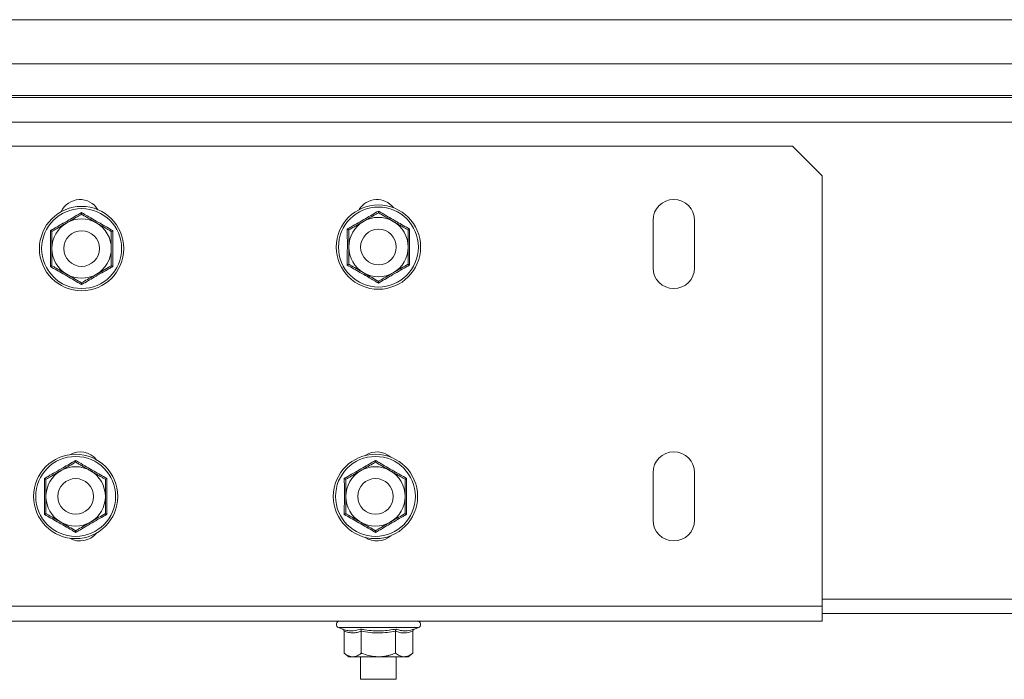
# Model space of a CAD drawing. Header units: millimetres. Extents: x 16 to 6312, y -8659 to -420.
# Tile 14 of 73: x 699 to 864, y -5084 to -4973. Entities that reach past the tile are written whole.
import ezdxf

# ---------------------------------------------------------------- set-up
doc = ezdxf.new("R2010")
doc.units = ezdxf.units.MM

msp = doc.modelspace()

# ---------------------------------------------------------------- linework, layer by layer
at = {"color": 7, "linetype": 'Continuous', "lineweight": 15}
for p, q in [((891.31, -4973.3), (696.31, -4973.3)), ((891.31, -4980.76), (696.31, -4980.76)), ((891.31, -4986.07), (696.31, -4986.07)), ((891.31, -4986.43), (696.31, -4986.43)), ((891.31, -4990.56), (696.31, -4990.56)), ((828.81, -4994.6), (538.81, -4994.6)), ((833.81, -4999.6), (828.81, -4994.6)), ((833.81, -5072.1), (833.81, -4999.6)), ((805.31, -5015.1), (805.31, -5007.1)), ((812.31, -5007.1), (812.31, -5015.1)), ((805.31, -5057.6), (805.31, -5049.6)), ((812.31, -5049.6), (812.31, -5057.6)), ((833.81, -5072.1), (533.81, -5072.1)), ((833.81, -5074.6), (833.81, -5072.1)), ((833.81, -5074.6), (533.81, -5074.6)), ((891.31, -5073.3), (833.81, -5073.3)), ((752.33, -5075.7), (752.99, -5075.94)), ((753.28, -5076.32), (753.28, -5080)), ((756.17, -5076.32), (756.17, -5080)), ((761.94, -5076.32), (761.94, -5080)), ((764.83, -5076.32), (764.83, -5080)), ((765.12, -5075.94), (765.78, -5075.7)), ((753.28, -5080), (754.06, -5080.6)), ((754.06, -5080.6), (754.73, -5080.6)), ((759.06, -5080.6), (754.73, -5080.6)), ((756.06, -5080.6), (756.06, -5084.4)), ((759.06, -5080.6), (763.39, -5080.6)), ((762.06, -5084.4), (762.06, -5080.6)), ((763.39, -5080.6), (764.06, -5080.6)), ((764.06, -5080.6), (764.83, -5080)), ((756.06, -5084.4), (762.06, -5084.4))]:
    msp.add_line(p, q, dxfattribs=at)
at = {"color": 8, "linetype": 'Continuous', "lineweight": 15}
for p, q in [((891.31, -5070.9), (833.81, -5070.9)), ((759.06, -5075.7), (752.33, -5075.7)), ((765.78, -5075.7), (759.06, -5075.7))]:
    msp.add_line(p, q, dxfattribs=at)
at = {"color": 7, "linetype": 'Continuous', "lineweight": 15}
for centre, radius in [((709.06, -5011.85), 7.1), ((709.06, -5011.85), 6.73), ((759.06, -5011.6), 7.1), ((759.06, -5011.6), 6.73), ((709.06, -5011.85), 3), ((759.06, -5011.6), 3), ((708.06, -5053.6), 7.1), ((758.56, -5053.6), 7.1), ((708.06, -5053.6), 6.73), ((758.56, -5053.6), 6.73), ((708.06, -5053.6), 3), ((758.56, -5053.6), 3)]:
    msp.add_circle(centre, radius, dxfattribs=at)
for centre, radius, start, end in [((708.81, -5007.1), 3.5, 30.8249, 155.2007), ((758.81, -5007.1), 3.5, 37.6318, 148.7279), ((808.81, -5007.1), 3.5, 0, 180), ((759.06, -5011.6), 5, 60, 120), ((709.06, -5011.85), 5, 120, 180), ((709.06, -5011.85), 5, 60, 120), ((709.06, -5011.85), 5, 0, 60), ((759.06, -5011.6), 5, 120, 180), ((759.06, -5011.6), 5, 360, 60), ((759.06, -5011.6), 5, 180, 240), ((759.06, -5011.6), 5, 300, 360), ((709.06, -5011.85), 5, 180, 240), ((709.06, -5011.85), 5, 300, 0), ((808.81, -5015.1), 3.5, 180, 0), ((709.06, -5011.85), 5, 240, 300), ((759.06, -5011.6), 5, 240, 300), ((708.81, -5049.6), 3.5, 38.6794, 120.0812), ((758.81, -5049.6), 3.5, 48.3909, 124.4564), ((808.81, -5049.6), 3.5, 0, 180), ((708.06, -5053.6), 5, 120, 180), ((708.06, -5053.6), 5, 60, 120), ((708.06, -5053.6), 5, 360, 60), ((758.56, -5053.6), 5, 120, 180), ((758.56, -5053.6), 5, 60, 120), ((758.56, -5053.6), 5, 0, 60), ((708.06, -5053.6), 5, 180, 240), ((708.06, -5053.6), 5, 300, 360), ((758.56, -5053.6), 5, 180, 240), ((758.56, -5053.6), 5, 300, 0), ((708.06, -5053.6), 5, 240, 300), ((758.56, -5053.6), 5, 240, 300), ((808.81, -5057.6), 3.5, 180, 0), ((708.81, -5057.6), 3.5, 239.9191, 321.3202), ((758.81, -5057.6), 3.5, 235.5437, 311.6089), ((752.53, -5075.17), 0.567, 90, 250), ((765.59, -5075.17), 0.567, 290, 90)]:
    msp.add_arc(centre, radius, start, end, dxfattribs=at)
for points, knots in [([(703.8, -5008.82), (703.91, -5008.76), (704.11, -5008.65), (704.73, -5008.29), (705.67, -5007.76), (706.87, -5007.07), (708, -5006.41), (708.7, -5005.99), (709.06, -5005.79)], [0, 0, 0, 0, 0.058987, 0.117991, 0.354136, 0.592328, 0.795596, 1, 1, 1, 1]), ([(706.56, -5007.52), (706.9, -5007.33), (707.58, -5006.93), (708.33, -5006.5), (708.82, -5006.22), (708.98, -5006.12), (709.06, -5006.08)], [0, 0, 0, 0, 0.395463, 0.801961, 0.900945, 1, 1, 1, 1]), ([(709.06, -5005.79), (709.06, -5005.79), (709.06, -5005.83), (709.06, -5005.91), (709.06, -5006), (709.06, -5006.07), (709.06, -5006.07), (709.06, -5006.08)], [0, 0, 0, 0, 0.007914, 0.267535, 0.528603, 0.763816, 1, 1, 1, 1]), ([(709.06, -5005.79), (709.26, -5005.91), (709.87, -5006.27), (710.91, -5006.87), (712.46, -5007.77), (713.6, -5008.42), (714.31, -5008.82)], [0, 0, 0, 0, 0.118019, 0.354226, 0.592482, 1, 1, 1, 1]), ([(709.06, -5006.08), (709.24, -5006.18), (709.59, -5006.39), (710.14, -5006.71), (710.71, -5007.03), (711.14, -5007.28), (711.43, -5007.45), (711.51, -5007.5), (711.56, -5007.52)], [0, 0, 0, 0, 0.220956, 0.442828, 0.66864, 0.896415, 0.948193, 1, 1, 1, 1]), ([(753.8, -5008.57), (753.91, -5008.51), (754.11, -5008.4), (754.73, -5008.04), (755.67, -5007.51), (756.87, -5006.82), (758, -5006.16), (758.7, -5005.74), (759.06, -5005.54)], [0, 0, 0, 0, 0.058987, 0.117991, 0.354136, 0.592328, 0.795596, 1, 1, 1, 1]), ([(756.56, -5007.27), (756.9, -5007.08), (757.58, -5006.68), (758.33, -5006.25), (758.82, -5005.97), (758.98, -5005.87), (759.06, -5005.83)], [0, 0, 0, 0, 0.395463, 0.801961, 0.900945, 1, 1, 1, 1]), ([(759.06, -5005.54), (759.06, -5005.54), (759.06, -5005.58), (759.06, -5005.66), (759.06, -5005.75), (759.06, -5005.82), (759.06, -5005.82), (759.06, -5005.83)], [0, 0, 0, 0, 0.007914, 0.267535, 0.528603, 0.763816, 1, 1, 1, 1]), ([(759.06, -5005.54), (759.26, -5005.66), (759.87, -5006.02), (760.91, -5006.62), (762.46, -5007.52), (763.6, -5008.17), (764.31, -5008.57)], [0, 0, 0, 0, 0.118019, 0.354226, 0.592482, 1, 1, 1, 1]), ([(759.06, -5005.83), (759.24, -5005.93), (759.59, -5006.14), (760.14, -5006.46), (760.71, -5006.78), (761.14, -5007.03), (761.43, -5007.2), (761.51, -5007.25), (761.56, -5007.27)], [0, 0, 0, 0, 0.220956, 0.442828, 0.66864, 0.896415, 0.948193, 1, 1, 1, 1]), ([(704.06, -5008.97), (704.24, -5008.86), (704.59, -5008.66), (705.14, -5008.34), (705.71, -5008.01), (706.14, -5007.76), (706.43, -5007.6), (706.51, -5007.55), (706.56, -5007.52)], [0, 0, 0, 0, 0.220956, 0.442828, 0.66864, 0.896415, 0.948193, 1, 1, 1, 1]), ([(711.56, -5007.52), (711.73, -5007.62), (712.07, -5007.82), (712.57, -5008.11), (713.08, -5008.4), (713.5, -5008.64), (713.82, -5008.83), (713.98, -5008.92), (714.06, -5008.97)], [0, 0, 0, 0, 0.197022, 0.395591, 0.598294, 0.802087, 0.901008, 1, 1, 1, 1]), ([(754.06, -5008.72), (754.24, -5008.61), (754.59, -5008.41), (755.14, -5008.09), (755.71, -5007.76), (756.14, -5007.51), (756.43, -5007.35), (756.51, -5007.3), (756.56, -5007.27)], [0, 0, 0, 0, 0.220956, 0.442828, 0.66864, 0.896415, 0.948193, 1, 1, 1, 1]), ([(761.56, -5007.27), (761.73, -5007.37), (762.07, -5007.57), (762.57, -5007.86), (763.08, -5008.15), (763.5, -5008.39), (763.82, -5008.58), (763.98, -5008.67), (764.06, -5008.72)], [0, 0, 0, 0, 0.197022, 0.395591, 0.598294, 0.802087, 0.901008, 1, 1, 1, 1]), ([(703.8, -5014.89), (703.81, -5014.77), (703.81, -5014.53), (703.81, -5013.82), (703.82, -5012.74), (703.82, -5011.36), (703.82, -5010.05), (703.81, -5009.23), (703.8, -5008.82)], [0, 0, 0, 0, 0.058987, 0.117991, 0.354136, 0.592328, 0.795596, 1, 1, 1, 1]), ([(703.8, -5008.82), (703.81, -5008.82), (703.84, -5008.84), (703.91, -5008.88), (703.99, -5008.93), (704.05, -5008.96), (704.05, -5008.96), (704.06, -5008.97)], [0, 0, 0, 0, 0.007914, 0.267535, 0.528603, 0.763816, 1, 1, 1, 1]), ([(704.06, -5011.85), (704.06, -5011.71), (704.06, -5010.75), (704.06, -5009.78), (704.06, -5009), (704.06, -5008.97)], [0, 0, 0, 0, 0.148486, 0.965571, 1, 1, 1, 1]), ([(714.06, -5008.97), (714.06, -5008.96), (714.07, -5008.96), (714.12, -5008.93), (714.2, -5008.88), (714.27, -5008.84), (714.31, -5008.82), (714.31, -5008.82)], [0, 0, 0, 0, 0.236184, 0.471397, 0.732465, 0.992086, 1, 1, 1, 1]), ([(714.06, -5011.85), (714.06, -5011.71), (714.06, -5011.16), (714.06, -5010.21), (714.06, -5009.41), (714.06, -5009), (714.06, -5008.97)], [0, 0, 0, 0, 0.148154, 0.552, 0.965648, 1, 1, 1, 1]), ([(714.31, -5008.82), (714.31, -5009.06), (714.3, -5009.77), (714.3, -5010.97), (714.29, -5012.76), (714.3, -5014.06), (714.31, -5014.89)], [0, 0, 0, 0, 0.118019, 0.354226, 0.592482, 1, 1, 1, 1]), ([(753.8, -5014.64), (753.81, -5014.52), (753.81, -5014.28), (753.81, -5013.57), (753.82, -5012.49), (753.82, -5011.11), (753.82, -5009.8), (753.81, -5008.98), (753.8, -5008.57)], [0, 0, 0, 0, 0.058987, 0.117991, 0.354136, 0.592328, 0.795596, 1, 1, 1, 1]), ([(753.8, -5008.57), (753.81, -5008.57), (753.84, -5008.59), (753.91, -5008.63), (753.99, -5008.68), (754.05, -5008.71), (754.05, -5008.71), (754.06, -5008.72)], [0, 0, 0, 0, 0.007914, 0.267535, 0.528603, 0.763816, 1, 1, 1, 1]), ([(754.06, -5011.6), (754.06, -5011.46), (754.06, -5010.5), (754.06, -5009.53), (754.06, -5008.75), (754.06, -5008.72)], [0, 0, 0, 0, 0.148486, 0.965571, 1, 1, 1, 1]), ([(764.06, -5008.72), (764.06, -5008.71), (764.07, -5008.71), (764.12, -5008.68), (764.2, -5008.63), (764.27, -5008.59), (764.31, -5008.57), (764.31, -5008.57)], [0, 0, 0, 0, 0.236184, 0.471397, 0.732465, 0.992086, 1, 1, 1, 1]), ([(764.06, -5011.6), (764.06, -5011.46), (764.06, -5010.91), (764.06, -5009.96), (764.06, -5009.16), (764.06, -5008.75), (764.06, -5008.72)], [0, 0, 0, 0, 0.148154, 0.552, 0.965648, 1, 1, 1, 1]), ([(764.31, -5008.57), (764.31, -5008.81), (764.3, -5009.52), (764.3, -5010.72), (764.29, -5012.51), (764.3, -5013.81), (764.31, -5014.64)], [0, 0, 0, 0, 0.118019, 0.354226, 0.592482, 1, 1, 1, 1]), ([(754.06, -5014.49), (754.06, -5014.37), (754.06, -5014.13), (754.06, -5013.54), (754.06, -5012.7), (754.06, -5011.97), (754.06, -5011.6)], [0, 0, 0, 0, 0.131287, 0.262739, 0.627508, 1, 1, 1, 1]), ([(764.06, -5014.49), (764.06, -5014.37), (764.06, -5014.13), (764.06, -5013.71), (764.06, -5013.23), (764.06, -5012.7), (764.06, -5012.16), (764.06, -5011.79), (764.06, -5011.6)], [0, 0, 0, 0, 0.131218, 0.262602, 0.44461, 0.627382, 0.813064, 1, 1, 1, 1]), ([(704.06, -5014.74), (704.06, -5014.62), (704.06, -5014.38), (704.06, -5013.79), (704.06, -5012.95), (704.06, -5012.22), (704.06, -5011.85)], [0, 0, 0, 0, 0.131287, 0.262739, 0.627508, 1, 1, 1, 1]), ([(714.06, -5014.74), (714.06, -5014.62), (714.06, -5014.38), (714.06, -5013.96), (714.06, -5013.48), (714.06, -5012.95), (714.06, -5012.41), (714.06, -5012.04), (714.06, -5011.85)], [0, 0, 0, 0, 0.131218, 0.262602, 0.44461, 0.627382, 0.813064, 1, 1, 1, 1]), ([(703.8, -5014.89), (703.81, -5014.89), (703.84, -5014.86), (703.91, -5014.82), (703.99, -5014.78), (704.05, -5014.75), (704.05, -5014.74), (704.06, -5014.74)], [0, 0, 0, 0, 0.007914, 0.267535, 0.528603, 0.763816, 1, 1, 1, 1]), ([(709.06, -5017.92), (708.96, -5017.86), (708.75, -5017.74), (708.14, -5017.38), (707.21, -5016.83), (706.01, -5016.14), (704.87, -5015.49), (704.16, -5015.09), (703.8, -5014.89)], [0, 0, 0, 0, 0.0589874, 0.1179912, 0.3541356, 0.5923278, 0.7955961, 1, 1, 1, 1]), ([(706.56, -5016.18), (706.22, -5015.99), (705.53, -5015.59), (704.78, -5015.16), (704.3, -5014.88), (704.14, -5014.79), (704.06, -5014.74)], [0, 0, 0, 0, 0.3954634, 0.8019609, 0.9009447, 1, 1, 1, 1]), ([(714.31, -5014.89), (714.11, -5015), (713.49, -5015.35), (712.45, -5015.94), (710.89, -5016.84), (709.77, -5017.5), (709.06, -5017.92)], [0, 0, 0, 0, 0.1180186, 0.3542262, 0.5924822, 1, 1, 1, 1]), ([(714.06, -5014.74), (713.7, -5014.95), (712.98, -5015.36), (712.12, -5015.86), (711.65, -5016.13), (711.56, -5016.18)], [0, 0, 0, 0, 0.442922, 0.896343, 1, 1, 1, 1]), ([(714.06, -5014.74), (714.06, -5014.74), (714.07, -5014.75), (714.12, -5014.78), (714.2, -5014.82), (714.27, -5014.86), (714.31, -5014.89), (714.31, -5014.89)], [0, 0, 0, 0, 0.236184, 0.471397, 0.732465, 0.992086, 1, 1, 1, 1]), ([(753.8, -5014.64), (753.81, -5014.64), (753.84, -5014.61), (753.91, -5014.57), (753.99, -5014.53), (754.05, -5014.5), (754.05, -5014.49), (754.06, -5014.49)], [0, 0, 0, 0, 0.007914, 0.267535, 0.528603, 0.763816, 1, 1, 1, 1]), ([(759.06, -5017.67), (758.96, -5017.61), (758.75, -5017.49), (758.14, -5017.13), (757.21, -5016.58), (756.01, -5015.89), (754.87, -5015.24), (754.16, -5014.84), (753.8, -5014.64)], [0, 0, 0, 0, 0.0589874, 0.1179912, 0.3541356, 0.5923278, 0.7955961, 1, 1, 1, 1]), ([(756.56, -5015.93), (756.22, -5015.74), (755.53, -5015.34), (754.78, -5014.91), (754.3, -5014.63), (754.14, -5014.54), (754.06, -5014.49)], [0, 0, 0, 0, 0.3954634, 0.8019609, 0.9009447, 1, 1, 1, 1]), ([(764.31, -5014.64), (764.11, -5014.75), (763.49, -5015.1), (762.45, -5015.69), (760.89, -5016.59), (759.77, -5017.25), (759.06, -5017.67)], [0, 0, 0, 0, 0.1180186, 0.3542262, 0.5924822, 1, 1, 1, 1]), ([(764.06, -5014.49), (763.7, -5014.7), (762.98, -5015.11), (762.12, -5015.61), (761.65, -5015.88), (761.56, -5015.93)], [0, 0, 0, 0, 0.442922, 0.896343, 1, 1, 1, 1]), ([(764.06, -5014.49), (764.06, -5014.49), (764.07, -5014.5), (764.12, -5014.53), (764.2, -5014.57), (764.27, -5014.61), (764.31, -5014.64), (764.31, -5014.64)], [0, 0, 0, 0, 0.236184, 0.471397, 0.732465, 0.992086, 1, 1, 1, 1]), ([(709.06, -5017.63), (708.7, -5017.42), (707.98, -5017), (707.12, -5016.51), (706.65, -5016.23), (706.56, -5016.18)], [0, 0, 0, 0, 0.442922, 0.896343, 1, 1, 1, 1]), ([(711.56, -5016.18), (711.22, -5016.38), (710.53, -5016.77), (709.7, -5017.25), (709.22, -5017.53), (709.06, -5017.63)], [0, 0, 0, 0, 0.39547, 0.801975, 1, 1, 1, 1]), ([(759.06, -5017.38), (758.7, -5017.17), (757.98, -5016.75), (757.12, -5016.26), (756.65, -5015.98), (756.56, -5015.93)], [0, 0, 0, 0, 0.442922, 0.896343, 1, 1, 1, 1]), ([(761.56, -5015.93), (761.22, -5016.13), (760.53, -5016.52), (759.7, -5017), (759.22, -5017.28), (759.06, -5017.38)], [0, 0, 0, 0, 0.39547, 0.801975, 1, 1, 1, 1]), ([(709.06, -5017.63), (709.06, -5017.63), (709.06, -5017.64), (709.06, -5017.7), (709.06, -5017.8), (709.06, -5017.88), (709.06, -5017.92), (709.06, -5017.92)], [0, 0, 0, 0, 0.236184, 0.471397, 0.732465, 0.992086, 1, 1, 1, 1]), ([(759.06, -5017.38), (759.06, -5017.38), (759.06, -5017.39), (759.06, -5017.45), (759.06, -5017.55), (759.06, -5017.63), (759.06, -5017.67), (759.06, -5017.67)], [0, 0, 0, 0, 0.236184, 0.471397, 0.732465, 0.992086, 1, 1, 1, 1]), ([(702.8, -5050.57), (702.91, -5050.51), (703.11, -5050.4), (703.73, -5050.04), (704.67, -5049.51), (705.87, -5048.82), (707, -5048.16), (707.7, -5047.74), (708.06, -5047.54)], [0, 0, 0, 0, 0.058987, 0.117991, 0.354136, 0.592328, 0.795596, 1, 1, 1, 1]), ([(705.56, -5049.27), (705.9, -5049.08), (706.58, -5048.68), (707.33, -5048.25), (707.82, -5047.97), (707.98, -5047.87), (708.06, -5047.83)], [0, 0, 0, 0, 0.395463, 0.801961, 0.900945, 1, 1, 1, 1]), ([(708.06, -5047.54), (708.06, -5047.54), (708.06, -5047.58), (708.06, -5047.66), (708.06, -5047.75), (708.06, -5047.82), (708.06, -5047.82), (708.06, -5047.83)], [0, 0, 0, 0, 0.007914, 0.267535, 0.528603, 0.763816, 1, 1, 1, 1]), ([(708.06, -5047.54), (708.26, -5047.66), (708.87, -5048.02), (709.91, -5048.62), (711.46, -5049.52), (712.6, -5050.17), (713.31, -5050.57)], [0, 0, 0, 0, 0.118019, 0.354226, 0.592482, 1, 1, 1, 1]), ([(708.06, -5047.83), (708.24, -5047.93), (708.59, -5048.14), (709.14, -5048.46), (709.71, -5048.78), (710.14, -5049.03), (710.43, -5049.2), (710.51, -5049.25), (710.56, -5049.27)], [0, 0, 0, 0, 0.220956, 0.442828, 0.66864, 0.896415, 0.948193, 1, 1, 1, 1]), ([(753.3, -5050.57), (753.41, -5050.51), (753.61, -5050.4), (754.23, -5050.04), (755.17, -5049.51), (756.37, -5048.82), (757.5, -5048.16), (758.2, -5047.74), (758.56, -5047.54)], [0, 0, 0, 0, 0.058987, 0.117991, 0.354136, 0.592328, 0.795596, 1, 1, 1, 1]), ([(756.06, -5049.27), (756.4, -5049.08), (757.08, -5048.68), (757.83, -5048.25), (758.32, -5047.97), (758.48, -5047.87), (758.56, -5047.83)], [0, 0, 0, 0, 0.395463, 0.801961, 0.900945, 1, 1, 1, 1]), ([(758.56, -5047.54), (758.56, -5047.54), (758.56, -5047.58), (758.56, -5047.66), (758.56, -5047.75), (758.56, -5047.82), (758.56, -5047.82), (758.56, -5047.83)], [0, 0, 0, 0, 0.007914, 0.267535, 0.528603, 0.763816, 1, 1, 1, 1]), ([(758.56, -5047.54), (758.76, -5047.66), (759.37, -5048.02), (760.41, -5048.62), (761.96, -5049.52), (763.1, -5050.17), (763.81, -5050.57)], [0, 0, 0, 0, 0.118019, 0.354226, 0.592482, 1, 1, 1, 1]), ([(758.56, -5047.83), (758.74, -5047.93), (759.09, -5048.14), (759.64, -5048.46), (760.21, -5048.78), (760.64, -5049.03), (760.93, -5049.2), (761.01, -5049.25), (761.06, -5049.27)], [0, 0, 0, 0, 0.220956, 0.442828, 0.66864, 0.896415, 0.948193, 1, 1, 1, 1]), ([(703.06, -5050.72), (703.24, -5050.61), (703.59, -5050.41), (704.14, -5050.09), (704.71, -5049.76), (705.14, -5049.51), (705.43, -5049.35), (705.51, -5049.3), (705.56, -5049.27)], [0, 0, 0, 0, 0.220956, 0.442828, 0.66864, 0.896415, 0.948193, 1, 1, 1, 1]), ([(710.56, -5049.27), (710.73, -5049.37), (711.07, -5049.57), (711.57, -5049.86), (712.08, -5050.15), (712.5, -5050.39), (712.82, -5050.58), (712.98, -5050.67), (713.06, -5050.72)], [0, 0, 0, 0, 0.197022, 0.395591, 0.598294, 0.802087, 0.901008, 1, 1, 1, 1]), ([(753.56, -5050.72), (753.74, -5050.61), (754.09, -5050.41), (754.64, -5050.09), (755.21, -5049.76), (755.64, -5049.51), (755.93, -5049.35), (756.01, -5049.3), (756.06, -5049.27)], [0, 0, 0, 0, 0.220956, 0.442828, 0.66864, 0.896415, 0.948193, 1, 1, 1, 1]), ([(761.06, -5049.27), (761.23, -5049.37), (761.57, -5049.57), (762.07, -5049.86), (762.58, -5050.15), (763, -5050.39), (763.32, -5050.58), (763.48, -5050.67), (763.56, -5050.72)], [0, 0, 0, 0, 0.197022, 0.395591, 0.598294, 0.802087, 0.901008, 1, 1, 1, 1]), ([(702.8, -5056.64), (702.81, -5056.52), (702.81, -5056.28), (702.81, -5055.57), (702.82, -5054.49), (702.82, -5053.11), (702.82, -5051.8), (702.81, -5050.98), (702.8, -5050.57)], [0, 0, 0, 0, 0.058987, 0.117991, 0.354136, 0.592328, 0.795596, 1, 1, 1, 1]), ([(702.8, -5050.57), (702.81, -5050.57), (702.84, -5050.59), (702.91, -5050.63), (702.99, -5050.68), (703.05, -5050.71), (703.05, -5050.71), (703.06, -5050.72)], [0, 0, 0, 0, 0.007914, 0.267535, 0.528603, 0.763816, 1, 1, 1, 1]), ([(703.06, -5053.6), (703.06, -5053.46), (703.06, -5052.5), (703.06, -5051.53), (703.06, -5050.75), (703.06, -5050.72)], [0, 0, 0, 0, 0.148486, 0.965571, 1, 1, 1, 1]), ([(713.06, -5050.72), (713.06, -5050.71), (713.07, -5050.71), (713.12, -5050.68), (713.2, -5050.63), (713.27, -5050.59), (713.31, -5050.57), (713.31, -5050.57)], [0, 0, 0, 0, 0.236184, 0.471397, 0.732465, 0.992086, 1, 1, 1, 1]), ([(713.06, -5053.6), (713.06, -5053.46), (713.06, -5052.91), (713.06, -5051.96), (713.06, -5051.16), (713.06, -5050.75), (713.06, -5050.72)], [0, 0, 0, 0, 0.148154, 0.552, 0.965648, 1, 1, 1, 1]), ([(713.31, -5050.57), (713.31, -5050.81), (713.3, -5051.52), (713.3, -5052.72), (713.29, -5054.51), (713.3, -5055.81), (713.31, -5056.64)], [0, 0, 0, 0, 0.118019, 0.354226, 0.592482, 1, 1, 1, 1]), ([(753.3, -5056.64), (753.31, -5056.52), (753.31, -5056.28), (753.31, -5055.57), (753.32, -5054.49), (753.32, -5053.11), (753.32, -5051.8), (753.31, -5050.98), (753.3, -5050.57)], [0, 0, 0, 0, 0.058987, 0.117991, 0.354136, 0.592328, 0.795596, 1, 1, 1, 1]), ([(753.3, -5050.57), (753.31, -5050.57), (753.34, -5050.59), (753.41, -5050.63), (753.49, -5050.68), (753.55, -5050.71), (753.55, -5050.71), (753.56, -5050.72)], [0, 0, 0, 0, 0.007914, 0.267535, 0.528603, 0.763816, 1, 1, 1, 1]), ([(753.56, -5053.6), (753.56, -5053.46), (753.56, -5052.5), (753.56, -5051.53), (753.56, -5050.75), (753.56, -5050.72)], [0, 0, 0, 0, 0.148486, 0.965571, 1, 1, 1, 1]), ([(763.56, -5050.72), (763.56, -5050.71), (763.57, -5050.71), (763.62, -5050.68), (763.7, -5050.63), (763.77, -5050.59), (763.81, -5050.57), (763.81, -5050.57)], [0, 0, 0, 0, 0.236184, 0.471397, 0.732465, 0.992086, 1, 1, 1, 1]), ([(763.56, -5053.6), (763.56, -5053.46), (763.56, -5052.91), (763.56, -5051.96), (763.56, -5051.16), (763.56, -5050.75), (763.56, -5050.72)], [0, 0, 0, 0, 0.148154, 0.552, 0.965648, 1, 1, 1, 1]), ([(763.81, -5050.57), (763.81, -5050.81), (763.8, -5051.52), (763.8, -5052.72), (763.79, -5054.51), (763.8, -5055.81), (763.81, -5056.64)], [0, 0, 0, 0, 0.118019, 0.354226, 0.592482, 1, 1, 1, 1]), ([(703.06, -5056.49), (703.06, -5056.37), (703.06, -5056.13), (703.06, -5055.54), (703.06, -5054.7), (703.06, -5053.97), (703.06, -5053.6)], [0, 0, 0, 0, 0.131287, 0.262739, 0.627508, 1, 1, 1, 1]), ([(713.06, -5056.49), (713.06, -5056.37), (713.06, -5056.13), (713.06, -5055.71), (713.06, -5055.23), (713.06, -5054.7), (713.06, -5054.16), (713.06, -5053.79), (713.06, -5053.6)], [0, 0, 0, 0, 0.131218, 0.262602, 0.44461, 0.627382, 0.813064, 1, 1, 1, 1]), ([(753.56, -5056.49), (753.56, -5056.37), (753.56, -5056.13), (753.56, -5055.54), (753.56, -5054.7), (753.56, -5053.97), (753.56, -5053.6)], [0, 0, 0, 0, 0.131287, 0.262739, 0.627508, 1, 1, 1, 1]), ([(763.56, -5056.49), (763.56, -5056.37), (763.56, -5056.13), (763.56, -5055.71), (763.56, -5055.23), (763.56, -5054.7), (763.56, -5054.16), (763.56, -5053.79), (763.56, -5053.6)], [0, 0, 0, 0, 0.131218, 0.262602, 0.44461, 0.627382, 0.813064, 1, 1, 1, 1]), ([(702.8, -5056.64), (702.81, -5056.64), (702.84, -5056.61), (702.91, -5056.57), (702.99, -5056.53), (703.05, -5056.5), (703.05, -5056.49), (703.06, -5056.49)], [0, 0, 0, 0, 0.007914, 0.267535, 0.528603, 0.763816, 1, 1, 1, 1]), ([(705.56, -5057.93), (705.22, -5057.74), (704.53, -5057.34), (703.78, -5056.91), (703.3, -5056.63), (703.14, -5056.54), (703.06, -5056.49)], [0, 0, 0, 0, 0.3954634, 0.8019609, 0.9009447, 1, 1, 1, 1]), ([(713.06, -5056.49), (712.7, -5056.7), (711.98, -5057.11), (711.12, -5057.61), (710.65, -5057.88), (710.56, -5057.93)], [0, 0, 0, 0, 0.442922, 0.896343, 1, 1, 1, 1]), ([(713.06, -5056.49), (713.06, -5056.49), (713.07, -5056.5), (713.12, -5056.53), (713.2, -5056.57), (713.27, -5056.61), (713.31, -5056.64), (713.31, -5056.64)], [0, 0, 0, 0, 0.236184, 0.471397, 0.732465, 0.992086, 1, 1, 1, 1]), ([(753.3, -5056.64), (753.31, -5056.64), (753.34, -5056.61), (753.41, -5056.57), (753.49, -5056.53), (753.55, -5056.5), (753.55, -5056.49), (753.56, -5056.49)], [0, 0, 0, 0, 0.007914, 0.267535, 0.528603, 0.763816, 1, 1, 1, 1]), ([(756.06, -5057.93), (755.72, -5057.74), (755.03, -5057.34), (754.28, -5056.91), (753.8, -5056.63), (753.64, -5056.54), (753.56, -5056.49)], [0, 0, 0, 0, 0.3954634, 0.8019609, 0.9009447, 1, 1, 1, 1]), ([(763.56, -5056.49), (763.2, -5056.7), (762.48, -5057.11), (761.62, -5057.61), (761.15, -5057.88), (761.06, -5057.93)], [0, 0, 0, 0, 0.442922, 0.896343, 1, 1, 1, 1]), ([(763.56, -5056.49), (763.56, -5056.49), (763.57, -5056.5), (763.62, -5056.53), (763.7, -5056.57), (763.77, -5056.61), (763.81, -5056.64), (763.81, -5056.64)], [0, 0, 0, 0, 0.236184, 0.471397, 0.732465, 0.992086, 1, 1, 1, 1]), ([(708.06, -5059.67), (707.96, -5059.61), (707.75, -5059.49), (707.14, -5059.13), (706.21, -5058.58), (705.01, -5057.89), (703.87, -5057.24), (703.16, -5056.84), (702.8, -5056.64)], [0, 0, 0, 0, 0.0589874, 0.1179912, 0.3541356, 0.5923278, 0.7955961, 1, 1, 1, 1]), ([(708.06, -5059.38), (707.7, -5059.17), (706.98, -5058.75), (706.12, -5058.26), (705.65, -5057.98), (705.56, -5057.93)], [0, 0, 0, 0, 0.442922, 0.896343, 1, 1, 1, 1]), ([(713.31, -5056.64), (713.11, -5056.75), (712.49, -5057.1), (711.45, -5057.69), (709.89, -5058.59), (708.77, -5059.25), (708.06, -5059.67)], [0, 0, 0, 0, 0.1180186, 0.3542262, 0.5924822, 1, 1, 1, 1]), ([(710.56, -5057.93), (710.22, -5058.13), (709.53, -5058.52), (708.7, -5059), (708.22, -5059.28), (708.06, -5059.38)], [0, 0, 0, 0, 0.39547, 0.801975, 1, 1, 1, 1]), ([(758.56, -5059.67), (758.46, -5059.61), (758.25, -5059.49), (757.64, -5059.13), (756.71, -5058.58), (755.51, -5057.89), (754.37, -5057.24), (753.66, -5056.84), (753.3, -5056.64)], [0, 0, 0, 0, 0.0589874, 0.1179912, 0.3541356, 0.5923278, 0.7955961, 1, 1, 1, 1]), ([(758.56, -5059.38), (758.2, -5059.17), (757.48, -5058.75), (756.62, -5058.26), (756.15, -5057.98), (756.06, -5057.93)], [0, 0, 0, 0, 0.442922, 0.896343, 1, 1, 1, 1]), ([(763.81, -5056.64), (763.61, -5056.75), (762.99, -5057.1), (761.95, -5057.69), (760.39, -5058.59), (759.27, -5059.25), (758.56, -5059.67)], [0, 0, 0, 0, 0.1180186, 0.3542262, 0.5924822, 1, 1, 1, 1]), ([(761.06, -5057.93), (760.72, -5058.13), (760.03, -5058.52), (759.2, -5059), (758.72, -5059.28), (758.56, -5059.38)], [0, 0, 0, 0, 0.39547, 0.801975, 1, 1, 1, 1]), ([(708.06, -5059.38), (708.06, -5059.38), (708.06, -5059.39), (708.06, -5059.45), (708.06, -5059.55), (708.06, -5059.63), (708.06, -5059.67), (708.06, -5059.67)], [0, 0, 0, 0, 0.236184, 0.471397, 0.732465, 0.992086, 1, 1, 1, 1]), ([(758.56, -5059.38), (758.56, -5059.38), (758.56, -5059.39), (758.56, -5059.45), (758.56, -5059.55), (758.56, -5059.63), (758.56, -5059.67), (758.56, -5059.67)], [0, 0, 0, 0, 0.236184, 0.471397, 0.732465, 0.992086, 1, 1, 1, 1]), ([(752.99, -5075.94), (753.11, -5075.98), (753.47, -5076.11), (754.08, -5076.24), (754.98, -5076.27), (755.62, -5076.07), (756.03, -5075.94)], [0, 0, 0, 0, 0.118019, 0.354226, 0.592482, 1, 1, 1, 1]), ([(752.99, -5075.94), (752.99, -5075.94), (753.04, -5075.96), (753.12, -5076), (753.21, -5076.09), (753.27, -5076.2), (753.28, -5076.28), (753.28, -5076.32)], [0, 0, 0, 0, 0.007914, 0.267535, 0.528603, 0.763816, 1, 1, 1, 1]), ([(756.17, -5076.32), (755.94, -5076.39), (755.47, -5076.54), (754.75, -5076.61), (754.01, -5076.54), (753.53, -5076.39), (753.28, -5076.32)], [0, 0, 0, 0, 0.245251, 0.49213, 0.745021, 1, 1, 1, 1]), ([(756.03, -5075.94), (756.26, -5075.98), (756.97, -5076.11), (758.17, -5076.24), (759.97, -5076.27), (761.27, -5076.07), (762.09, -5075.94)], [0, 0, 0, 0, 0.118019, 0.354226, 0.592482, 1, 1, 1, 1]), ([(756.17, -5076.32), (756.17, -5076.28), (756.16, -5076.2), (756.13, -5076.09), (756.09, -5076), (756.05, -5075.96), (756.03, -5075.94), (756.03, -5075.94)], [0, 0, 0, 0, 0.236184, 0.471397, 0.732465, 0.992086, 1, 1, 1, 1]), ([(761.94, -5076.32), (761, -5076.44), (759.57, -5076.64), (757.63, -5076.54), (756.66, -5076.39), (756.17, -5076.32)], [0, 0, 0, 0, 0.491906, 0.744908, 1, 1, 1, 1]), ([(761.94, -5076.32), (761.95, -5076.28), (761.95, -5076.2), (761.98, -5076.09), (762.03, -5076), (762.07, -5075.96), (762.09, -5075.94), (762.09, -5075.94)], [0, 0, 0, 0, 0.236184, 0.471397, 0.732465, 0.992086, 1, 1, 1, 1]), ([(764.83, -5076.32), (764.36, -5076.44), (763.64, -5076.64), (762.67, -5076.54), (762.19, -5076.39), (761.94, -5076.32)], [0, 0, 0, 0, 0.491906, 0.744908, 1, 1, 1, 1]), ([(762.09, -5075.94), (762.21, -5075.98), (762.56, -5076.11), (763.15, -5076.24), (764.05, -5076.27), (764.71, -5076.07), (765.12, -5075.94)], [0, 0, 0, 0, 0.1180186, 0.3542262, 0.5924822, 1, 1, 1, 1]), ([(764.83, -5076.32), (764.84, -5076.28), (764.84, -5076.2), (764.91, -5076.09), (765, -5076), (765.08, -5075.96), (765.12, -5075.94), (765.12, -5075.94)], [0, 0, 0, 0, 0.236184, 0.471397, 0.732465, 0.992086, 1, 1, 1, 1]), ([(753.28, -5080), (753.39, -5080.08), (753.59, -5080.23), (753.91, -5080.41), (754.24, -5080.54), (754.49, -5080.59), (754.65, -5080.6), (754.7, -5080.6), (754.73, -5080.6)], [0, 0, 0, 0, 0.220956, 0.442828, 0.66864, 0.896415, 0.948193, 1, 1, 1, 1]), ([(754.73, -5080.6), (754.83, -5080.6), (755.02, -5080.59), (755.31, -5080.5), (755.61, -5080.38), (755.85, -5080.24), (756.03, -5080.11), (756.13, -5080.04), (756.17, -5080)], [0, 0, 0, 0, 0.197022, 0.395591, 0.598294, 0.802087, 0.901008, 1, 1, 1, 1]), ([(759.06, -5080.6), (758.91, -5080.6), (758.37, -5080.59), (757.42, -5080.43), (756.62, -5080.17), (756.2, -5080.01), (756.17, -5080)], [0, 0, 0, 0, 0.148154, 0.552, 0.965648, 1, 1, 1, 1]), ([(761.94, -5080), (761.82, -5080.05), (761.58, -5080.14), (761.16, -5080.28), (760.69, -5080.41), (760.16, -5080.52), (759.61, -5080.59), (759.24, -5080.6), (759.06, -5080.6)], [0, 0, 0, 0, 0.131218, 0.262602, 0.44461, 0.627382, 0.813064, 1, 1, 1, 1]), ([(761.94, -5080), (762.15, -5080.15), (762.57, -5080.44), (763.06, -5080.59), (763.34, -5080.6), (763.39, -5080.6)], [0, 0, 0, 0, 0.442922, 0.896343, 1, 1, 1, 1]), ([(763.39, -5080.6), (763.58, -5080.58), (763.98, -5080.54), (764.46, -5080.28), (764.74, -5080.07), (764.83, -5080)], [0, 0, 0, 0, 0.39547, 0.801975, 1, 1, 1, 1])]:
    msp.add_open_spline(points, degree=3, knots=knots, dxfattribs=at)

doc.saveas('drawing.dxf')
